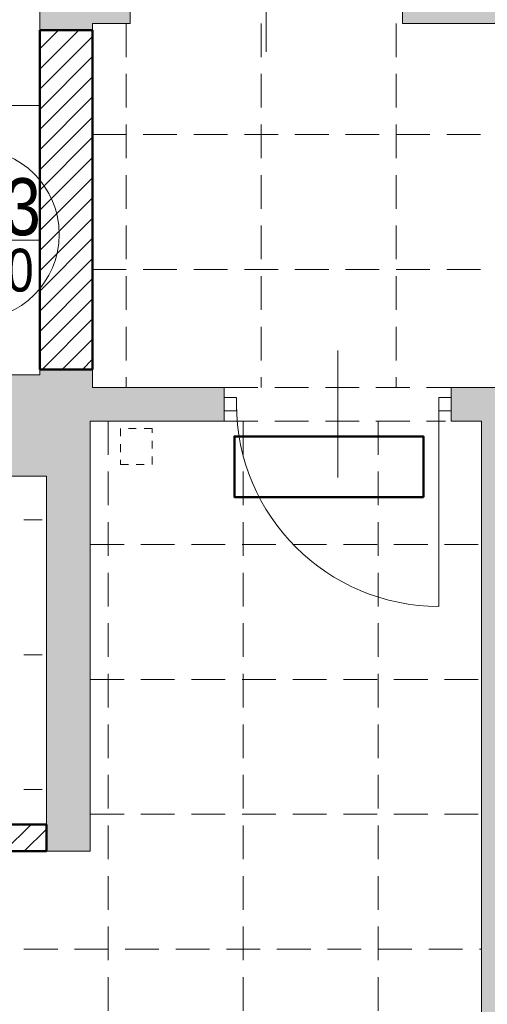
# Model space of a CAD drawing. Header units: millimetres. Extents: x -23540 to 53212, y -37964 to 41185.
# Tile 77 of 203: x -3419 to -3211, y -31900 to -31462. Entities that reach past the tile are written whole.
import ezdxf

# ---------------------------------------------------------------- set-up
doc = ezdxf.new("R2010")
doc.units = ezdxf.units.MM
doc.linetypes.add('0.5_0.5', pattern=[1, 0.5, -0.5])
doc.linetypes.add('DASHEDX2', pattern=[1.5, 1, -0.5])
doc.layers.get('0').update_dxf_attribs({"lineweight": 18})
for name, color, linetype, lineweight in [('Cienka', 7, 'Continuous', 18), ('mm_klimatyzacja', 94, 'Continuous', 50), ('MM_KS_OPISY', 7, 'Continuous', 9), ('PG_PRZERYWANE_ŚREDNIE', 1, 'DASHEDX2', 18), ('PG_WIDOKOWE_CIENKIE', 1, 'Continuous', 18), ('PG_ŚCIANY_DZIAŁOWE', 3, 'Continuous', 18)]:
    doc.layers.add(name, color=color, linetype=linetype, lineweight=lineweight)
doc.styles.get("Standard").update_dxf_attribs({"font": 'arial.ttf'})

msp = doc.modelspace()

# ---------------------------------------------------------------- hatches: boundary and pattern name
at = {"layer": 'PG_ŚCIANY_DZIAŁOWE', "true_color": 0x636466, "transparency": 33554610}
h = msp.add_hatch(color=251, dxfattribs=at)
h.dxf.hatch_style = 1
h.paths.add_polyline_path([(-3369.66, -31463.84), (-3369.66, -31441.34), (-3409.91, -31441.34), (-3409.91, -31466.84), (-3386.41, -31466.84), (-3386.41, -31463.84)])
h.paths.add_polyline_path([(-3248.66, -31441.34), (-3248.66, -31463.84), (-3143.91, -31463.84), (-3141.91, -31463.84), (-3141.91, -31416.84), (-3184.91, -31416.84), (-3184.91, -31300.09), (-3231.91, -31300.09), (-3231.91, -31441.34)])
h = msp.add_hatch(color=251, dxfattribs=at)
h.dxf.hatch_style = 1
h.paths.add_polyline_path([(-3457.91, -31665.34), (-3387.41, -31665.34), (-3387.41, -31640.84), (-3327.91, -31640.84), (-3327.91, -31625.84), (-3386.41, -31625.84), (-3386.41, -31617.84), (-3409.91, -31617.84), (-3409.91, -31620.34), (-3457.91, -31620.34)])
h = msp.add_hatch(color=251, dxfattribs=at)
h.dxf.hatch_style = 1
h.paths.add_polyline_path([(-3198.41, -31625.84), (-3226.91, -31625.84), (-3226.91, -31640.84), (-3213.41, -31640.84), (-3213.41, -32257.34), (-3198.41, -32257.34)])
h = msp.add_hatch(color=251, dxfattribs=at)
h.dxf.hatch_style = 1
h.paths.add_polyline_path([(-3387.41, -31665.34), (-3406.91, -31665.34), (-3406.91, -31832.34), (-3387.41, -31832.34)])

# ---------------------------------------------------------------- linework, layer by layer
at = {"color": 251, "true_color": 0x636466, "extrusion": (0, 0, -1)}
for p, q in [((-3309.16, -31419.99), (-3309.16, -31476.48)), ((-3277.41, -31665.93), (-3277.41, -31609.44)), ((-3232.41, -31633.34), (-3232.41, -31723.34))]:
    msp.add_line(p, q, dxfattribs=at)
at = {"color": 251, "true_color": 0x636466}
for p, q in [((-3409.91, -31441.34), (-3409.91, -31466.84)), ((-3369.66, -31463.84), (-3369.66, -31441.34)), ((-3248.66, -31463.84), (-3248.66, -31441.34)), ((-3386.41, -31463.84), (-3386.41, -31466.84)), ((-3369.66, -31463.84), (-3386.41, -31463.84)), ((-3231.91, -31463.84), (-3248.66, -31463.84)), ((-3231.91, -31463.84), (-3143.91, -31463.84)), ((-3386.41, -31466.84), (-3409.91, -31466.84)), ((-3409.91, -31617.84), (-3409.91, -31620.34)), ((-3386.41, -31617.84), (-3409.91, -31617.84)), ((-3386.41, -31617.84), (-3386.41, -31625.84)), ((-3409.91, -31620.34), (-3457.91, -31620.34)), ((-3327.91, -31625.84), (-3386.41, -31625.84)), ((-3327.91, -31625.84), (-3327.91, -31640.84)), ((-3198.41, -31625.84), (-3226.91, -31625.84)), ((-3226.91, -31625.84), (-3226.91, -31640.84)), ((-3322.41, -31630.34), (-3327.91, -31630.34)), ((-3327.91, -31630.34), (-3327.91, -31636.34)), ((-3322.41, -31636.34), (-3322.41, -31630.34)), ((-3226.91, -31630.34), (-3232.41, -31630.34)), ((-3232.41, -31630.34), (-3232.41, -31636.34)), ((-3226.91, -31636.34), (-3226.91, -31630.34)), ((-3327.91, -31636.34), (-3322.41, -31636.34)), ((-3232.41, -31636.34), (-3226.91, -31636.34)), ((-3327.91, -31640.84), (-3387.41, -31640.84)), ((-3387.41, -31665.34), (-3387.41, -31640.84)), ((-3213.41, -31640.84), (-3226.91, -31640.84)), ((-3213.41, -31640.84), (-3213.41, -32257.34)), ((-3457.91, -31665.34), (-3406.91, -31665.34)), ((-3406.91, -31832.34), (-3406.91, -31665.34)), ((-3387.41, -31832.34), (-3387.41, -31665.34)), ((-3406.91, -31832.34), (-3387.41, -31832.34))]:
    msp.add_line(p, q, dxfattribs=at)
at = {"color": 251, "true_color": 0x636466, "extrusion": (0, 0, -1)}
msp.add_arc((3232.41, -31633.34), 90, 270, 0, dxfattribs=at)
at = {"layer": 'Cienka', "color": 251, "true_color": 0x636466}
msp.add_line((-3506.91, -31820.34), (-3406.91, -31820.34), dxfattribs=at)
at = {"layer": 'mm_klimatyzacja', "color": 251, "linetype": 'Continuous', "lineweight": 50, "ltscale": 50, "true_color": 0x636466}
msp.add_lwpolyline([(-3239.32, -31674.68), (-3323.32, -31674.68), (-3323.32, -31647.68), (-3239.32, -31647.68)], close=True, dxfattribs=at)
at = {"layer": 'MM_KS_OPISY'}
msp.add_circle((-3439.3, -31557.75), 38.1, dxfattribs=at)
at = {"layer": 'PG_PRZERYWANE_ŚREDNIE', "color": 251, "lineweight": 15, "ltscale": 15, "true_color": 0x636466}
for p, q in [((-3371.41, -31463.84), (-3371.41, -31625.84)), ((-3311.41, -31463.84), (-3311.41, -31625.84)), ((-3251.41, -31463.84), (-3251.41, -31625.84)), ((-3409.91, -31466.84), (-3409.91, -31617.84)), ((-3386.41, -31466.84), (-3386.41, -31617.84)), ((-3409.91, -31500.34), (-4004.41, -31500.34)), ((-3386.41, -31513.34), (-2237.41, -31513.34)), ((-3409.91, -31560.34), (-4004.41, -31560.34)), ((-3386.41, -31573.34), (-2237.41, -31573.34)), ((-3327.91, -31625.84), (-3226.91, -31625.84)), ((-3379.41, -31640.84), (-3379.41, -32235.84)), ((-3327.91, -31640.84), (-3229.52, -31640.84)), ((-3319.41, -31640.84), (-3319.41, -32235.84)), ((-3259.41, -31640.84), (-3259.41, -32235.84)), ((-3506.91, -31684.84), (-3408.87, -31684.84)), ((-3387.41, -31695.84), (-3213.41, -31695.84)), ((-3506.91, -31744.84), (-3408.87, -31744.84)), ((-3387.41, -31755.84), (-3213.41, -31755.84)), ((-3506.91, -31804.84), (-3408.87, -31804.84)), ((-3387.41, -31815.84), (-3213.41, -31815.84)), ((-3619.41, -31875.84), (-3213.41, -31875.84))]:
    msp.add_line(p, q, dxfattribs=at)
at = {"layer": 'PG_WIDOKOWE_CIENKIE', "color": 251, "linetype": 'Continuous', "lineweight": 18, "true_color": 0x636466}
for p, q in [((-3409.91, -31475.21), (-3401.53, -31466.84)), ((-3409.91, -31484.19), (-3392.55, -31466.84)), ((-3409.91, -31493.17), (-3386.41, -31469.67)), ((-3409.91, -31502.15), (-3386.41, -31478.65)), ((-3409.91, -31511.13), (-3386.41, -31487.63)), ((-3409.91, -31520.11), (-3386.41, -31496.61)), ((-3409.91, -31529.09), (-3386.41, -31505.59)), ((-3409.91, -31538.07), (-3386.41, -31514.57)), ((-3409.91, -31547.05), (-3386.41, -31523.55)), ((-3409.91, -31556.03), (-3386.41, -31532.53)), ((-3409.91, -31565.01), (-3386.41, -31541.51)), ((-3409.91, -31573.99), (-3386.41, -31550.49)), ((-3409.91, -31582.97), (-3386.41, -31559.47)), ((-3409.91, -31591.96), (-3386.41, -31568.46)), ((-3409.91, -31600.94), (-3386.41, -31577.44)), ((-3409.91, -31609.92), (-3386.41, -31586.42)), ((-3408.85, -31617.84), (-3386.41, -31595.4)), ((-3399.87, -31617.84), (-3386.41, -31604.38)), ((-3390.89, -31617.84), (-3386.41, -31613.36)), ((-3425.78, -31832.34), (-3413.78, -31820.34)), ((-3416.8, -31832.34), (-3406.91, -31822.44)), ((-3407.82, -31832.34), (-3406.91, -31831.42))]:
    msp.add_line(p, q, dxfattribs=at)
at = {"layer": 'PG_WIDOKOWE_CIENKIE', "color": 251, "lineweight": 50, "true_color": 0x636466}
for p, q in [((-3409.91, -31466.84), (-3386.41, -31466.84)), ((-3409.91, -31617.84), (-3409.91, -31466.84)), ((-3386.41, -31466.84), (-3386.41, -31617.84)), ((-3386.41, -31617.84), (-3409.91, -31617.84)), ((-3719.91, -31820.34), (-3406.91, -31820.34)), ((-3406.91, -31820.34), (-3406.91, -31832.34)), ((-3619.41, -31832.34), (-3406.91, -31832.34))]:
    msp.add_line(p, q, dxfattribs=at)
at = {"layer": 'PG_WIDOKOWE_CIENKIE', "color": 251, "linetype": '0.5_0.5', "ltscale": 7, "true_color": 0x636466}
for p, q in [((-3359.96, -31644.13), (-3373.96, -31644.13)), ((-3373.96, -31644.13), (-3373.96, -31660.13)), ((-3359.96, -31660.13), (-3359.96, -31644.13)), ((-3373.96, -31660.13), (-3359.96, -31660.13))]:
    msp.add_line(p, q, dxfattribs=at)

# ---------------------------------------------------------------- texts
at = {"layer": 'MM_KS_OPISY', "attachment_point": 1}
for s, width, insert, char_height in [('{\\fArial Narrow|b0|i0|c238|p34;PK3}', 25.4, (-3464.42, -31532.76), 25.4), ('{\\fArial Narrow|b0|i0|c238|p34;%%C110}', 0.5033, (-3465.96, -31564.16), 19.05)]:
    msp.add_mtext_dynamic_manual_height_columns(s, width=width, gutter_width=1, heights=[0], dxfattribs=dict(at, insert=insert, char_height=char_height))

doc.saveas('drawing.dxf')
